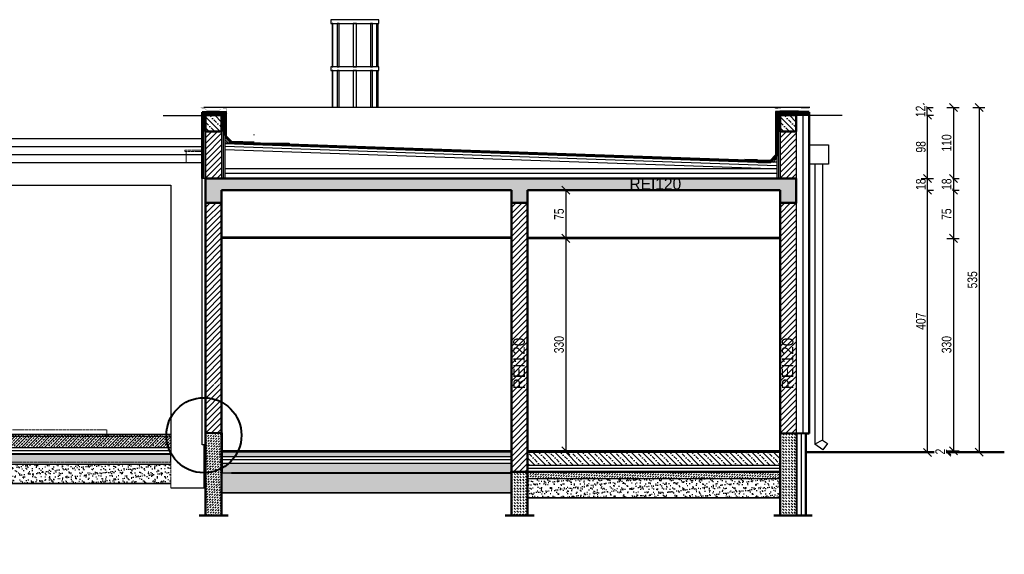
# Model space of a CAD drawing. Header units: centimetres. Extents: x 27698 to 42070, y 833 to 13367.
# Tile 18 of 59: x 31496 to 33024, y 2356 to 3186. Entities that reach past the tile are written whole.
import ezdxf

# ---------------------------------------------------------------- set-up
doc = ezdxf.new("R2010")
doc.units = ezdxf.units.CM
doc.header["$LTSCALE"] = 0.1
for name, pattern in [('2', [2, 1.5, -0.5]), ('DASHED2', [9.525, 6.35, -3.175]), ('IZOLACJA_WODOODPORNA_0.25', [15, 7.5, -7.5])]:
    doc.linetypes.add(name, pattern=pattern)
for name, color, linetype in [('A-ELEWACJE', 3, 'Continuous'), ('A-Elewacje_wypełnienia', 7, 'Continuous'), ('A-obróbki', 7, 'Continuous'), ('A_Ściany istniejące', 9, 'Continuous'), ('CKIZOLACJE', 2, 'Continuous'), ('CKPODLOGA_STR', 7, 'Continuous'), ('CKPRZEKROJ', 7, 'Continuous'), ('CKSCIANY_KRESK', 254, 'Continuous'), ('p.poz.', 240, 'Continuous')]:
    doc.layers.add(name, color=color, linetype=linetype)
doc.layers.add('A-Wyburzenia', color=35, linetype='DASHED2', lineweight=0)
doc.layers.add('CKSCIANY_PRZEKR', color=6, linetype='Continuous', lineweight=50)
doc.layers.add('REV', color=20, linetype='Continuous', lineweight=40, plot=False)
doc.styles.get("Standard").update_dxf_attribs({"font": 'ic-simplex.shx', "width": 0.8})
doc.styles.add('WS_ARIAL', font='ReemKufi-Regular.ttf', dxfattribs={"height": 12})
doc.linetypes.add('IZOLACJA_CIEPLNA_OS', pattern='A,0.001,[220,CADKON.SHX,S=0.05,R=0,X=0,Y=0],-1,[220,CADKON.SHX,S=0.05,R=180,X=1,Y=0],-1', length=2.001)
doc.dimstyles.new('Kopia2 CADKON cm', dxfattribs={"dimscale": 5, "dimtxt": 3, "dimasz": 2.5, "dimexe": 1.8, "dimexo": 5, "dimgap": 0.6, "dimtad": 1, "dimrnd": 0.5, "dimtxsty": 'Standard', "dimblk1": 'OBLIQUE', "dimblk2": 'OBLIQUE', "dimsah": 1, "dimcen": 2.5, "dimadec": 1, "dimazin": 2, "dimtfac": 1, "dimtix": 1, "dimtmove": 2, "dimatfit": 3, "dimldrblk": 'OPEN30', "dimfxl": 2, "dimfxlon": 1, "dimtfill": 1, "dimtolj": 1, "dimarcsym": 0})

# ---------------------------------------------------------------- blocks, each defined once
blk = doc.blocks.new('A$7E88ED2232A4')
at = {"layer": 'A-Wyburzenia', "ltscale": 2}
blk.add_line((2151, -425.1), (25, -425.1), dxfattribs=at)
blk.add_lwpolyline([(2202, 17.2), (2202, 19.2), (2173, 19.2), (2173, 17.2)], close=True, dxfattribs=at)
for points in [[(2175, 0), (2175, 17.2)], [(1876.6, -425.1), (1876.6, -415.1), (2051.6, -415.1), (2051.6, -425.1)], [(2151, -504.7), (2151, -465.1), (24, -465.1)]]:
    blk.add_lwpolyline(points, dxfattribs=at)
at = {"layer": 'A_Ściany istniejące'}
for p, q in [((2200, -438.1), (2200, 17.2)), ((24, -35.1), (2151, -35.1)), ((2151, -35.1), (2151, -425.1)), ((2203, -438.1), (2200, -438.1)), ((2203, -504.7), (2203, -438.1))]:
    blk.add_line(p, q, dxfattribs=at)
at = {"layer": 'A_Ściany istniejące', "linetype": 'DASHED2'}
blk.add_line((2151, -504.7), (2203, -504.7), dxfattribs=at)
at = {"layer": 'A_Ściany istniejące'}
blk.add_lwpolyline([(2151, -465.1), (2151, -453.1)], dxfattribs=at)
at = {"layer": 'CKPRZEKROJ'}
blk.add_lwpolyline([(-25, 0), (2200, 0)], dxfattribs=at)
blk = doc.blocks.new('_OBLIQUE')
at = {"color": 0, "linetype": 'ByBlock'}
blk.add_line((-0.5, -0.5), (0.5, 0.5), dxfattribs=at)
blk = doc.blocks.new('*D1677')
at = {"layer": 'A-ELEWACJE', "color": 0, "lineweight": -2}
for p, q in [((32353.5, 2921.2), (32334.5, 2921.2)), ((32343.5, 2921.2), (32343.5, 2846.2)), ((32353.5, 2846.2), (32334.5, 2846.2))]:
    blk.add_line(p, q, dxfattribs=at)
at = {"layer": 'A-ELEWACJE', "color": 0, "lineweight": -2, "xscale": 12.5, "yscale": 12.5, "zscale": 12.5}
for p, rotation in [((32343.5, 2921.2), 90), ((32343.5, 2846.2), 270)]:
    blk.add_blockref('_OBLIQUE', p, dxfattribs=dict(at, rotation=rotation))
at = {"layer": 'A-ELEWACJE', "color": 0, "insert": (32333, 2883.7), "char_height": 15, "attachment_point": 5, "rotation": 90, "bg_fill": 3, "box_fill_scale": 1.1, "bg_fill_color": 256, "bg_fill_true_color": 13158600, "bg_fill_transparency": 0}
blk.add_mtext('\\A1;75', dxfattribs=at)
blk = doc.blocks.new('_Open30')
at = {"color": 0, "linetype": 'ByBlock', "lineweight": -2}
for p, q in [((-1, 0.27), (0, 0)), ((0, 0), (-1, -0.27)), ((0, 0), (-1, 0))]:
    blk.add_line(p, q, dxfattribs=at)
blk = doc.blocks.new('*D1678')
at = {"layer": 'A-ELEWACJE', "color": 0, "lineweight": -2}
for p, q in [((32353.5, 2846.2), (32334.5, 2846.2)), ((32343.5, 2846.2), (32343.5, 2516.2)), ((32318.5, 2516.2), (32334.5, 2516.2))]:
    blk.add_line(p, q, dxfattribs=at)
at = {"layer": 'A-ELEWACJE', "color": 0, "lineweight": -2, "xscale": 12.5, "yscale": 12.5, "zscale": 12.5}
for p, rotation in [((32343.5, 2846.2), 90), ((32343.5, 2516.2), 270)]:
    blk.add_blockref('_OBLIQUE', p, dxfattribs=dict(at, rotation=rotation))
at = {"layer": 'A-ELEWACJE', "color": 0, "insert": (32333, 2681.2), "char_height": 15, "attachment_point": 5, "rotation": 90, "bg_fill": 3, "box_fill_scale": 1.1, "bg_fill_color": 256, "bg_fill_true_color": 13158600, "bg_fill_transparency": 0}
blk.add_mtext('\\A1;330', dxfattribs=at)
blk = doc.blocks.new('*D2787')
at = {"layer": 'A-ELEWACJE', "color": 0, "lineweight": -2}
for p, q in [((32895.2, 2921.2), (32914.2, 2921.2)), ((32905.2, 2513.7), (32905.2, 2921.2)), ((32895.2, 2513.7), (32914.2, 2513.7))]:
    blk.add_line(p, q, dxfattribs=at)
at = {"layer": 'A-ELEWACJE', "color": 0, "lineweight": -2, "xscale": 12.5, "yscale": 12.5, "zscale": 12.5}
for p, rotation in [((32905.2, 2921.2), 90), ((32905.2, 2513.7), 270)]:
    blk.add_blockref('_OBLIQUE', p, dxfattribs=dict(at, rotation=rotation))
at = {"layer": 'A-ELEWACJE', "color": 0, "insert": (32894.7, 2717.5), "char_height": 15, "attachment_point": 5, "rotation": 90, "bg_fill": 3, "box_fill_scale": 1.1, "bg_fill_color": 256, "bg_fill_true_color": 13158600, "bg_fill_transparency": 0}
blk.add_mtext('\\A1;407', dxfattribs=at)
blk = doc.blocks.new('*D2788')
at = {"layer": 'A-ELEWACJE', "color": 0, "lineweight": -2}
for p, q in [((32895.2, 2939.2), (32914.2, 2939.2)), ((32905.2, 2921.2), (32905.2, 2939.2)), ((32895.2, 2921.2), (32914.2, 2921.2))]:
    blk.add_line(p, q, dxfattribs=at)
at = {"layer": 'A-ELEWACJE', "color": 0, "lineweight": -2, "xscale": 12.5, "yscale": 12.5, "zscale": 12.5}
for p, rotation in [((32905.2, 2939.2), 270), ((32905.2, 2921.2), 90)]:
    blk.add_blockref('_OBLIQUE', p, dxfattribs=dict(at, rotation=rotation))
at = {"layer": 'A-ELEWACJE', "color": 0, "insert": (32894.7, 2930.2), "char_height": 15, "attachment_point": 5, "rotation": 90, "bg_fill": 3, "box_fill_scale": 1.1, "bg_fill_color": 256, "bg_fill_true_color": 13158600, "bg_fill_transparency": 0}
blk.add_mtext('\\A1;18', dxfattribs=at)
blk = doc.blocks.new('*D2789')
at = {"layer": 'A-ELEWACJE', "color": 0, "lineweight": -2}
for p, q in [((32895.2, 3037.2), (32914.2, 3037.2)), ((32905.2, 2939.2), (32905.2, 3037.2)), ((32895.2, 2939.2), (32914.2, 2939.2))]:
    blk.add_line(p, q, dxfattribs=at)
at = {"layer": 'A-ELEWACJE', "color": 0, "lineweight": -2, "xscale": 12.5, "yscale": 12.5, "zscale": 12.5}
for p, rotation in [((32905.2, 3037.2), 90), ((32905.2, 2939.2), 270)]:
    blk.add_blockref('_OBLIQUE', p, dxfattribs=dict(at, rotation=rotation))
at = {"layer": 'A-ELEWACJE', "color": 0, "insert": (32894.7, 2988.2), "char_height": 15, "attachment_point": 5, "rotation": 90, "bg_fill": 3, "box_fill_scale": 1.1, "bg_fill_color": 256, "bg_fill_true_color": 13158600, "bg_fill_transparency": 0}
blk.add_mtext('\\A1;98', dxfattribs=at)
blk = doc.blocks.new('*D2790')
at = {"layer": 'A-ELEWACJE', "color": 0, "lineweight": -2}
for p, q in [((32935.2, 3049.4), (32954.2, 3049.4)), ((32945.2, 3049.4), (32945.2, 2939.2)), ((32935.2, 2939.2), (32954.2, 2939.2))]:
    blk.add_line(p, q, dxfattribs=at)
at = {"layer": 'A-ELEWACJE', "color": 0, "lineweight": -2, "xscale": 12.5, "yscale": 12.5, "zscale": 12.5}
for p, rotation in [((32945.2, 3049.4), 90), ((32945.2, 2939.2), 270)]:
    blk.add_blockref('_OBLIQUE', p, dxfattribs=dict(at, rotation=rotation))
at = {"layer": 'A-ELEWACJE', "color": 0, "insert": (32934.7, 2994.3), "char_height": 15, "attachment_point": 5, "rotation": 90, "bg_fill": 3, "box_fill_scale": 1.1, "bg_fill_color": 256, "bg_fill_true_color": 13158600, "bg_fill_transparency": 0}
blk.add_mtext('\\A1;110', dxfattribs=at)
blk = doc.blocks.new('*D2791')
at = {"layer": 'A-ELEWACJE', "color": 0, "lineweight": -2}
for p, q in [((32935.2, 2921.2), (32954.2, 2921.2)), ((32945.2, 2921.2), (32945.2, 2846.2)), ((32935.2, 2846.2), (32954.2, 2846.2))]:
    blk.add_line(p, q, dxfattribs=at)
at = {"layer": 'A-ELEWACJE', "color": 0, "lineweight": -2, "xscale": 12.5, "yscale": 12.5, "zscale": 12.5}
for p, rotation in [((32945.2, 2921.2), 90), ((32945.2, 2846.2), 270)]:
    blk.add_blockref('_OBLIQUE', p, dxfattribs=dict(at, rotation=rotation))
at = {"layer": 'A-ELEWACJE', "color": 0, "insert": (32934.7, 2883.7), "char_height": 15, "attachment_point": 5, "rotation": 90, "bg_fill": 3, "box_fill_scale": 1.1, "bg_fill_color": 256, "bg_fill_true_color": 13158600, "bg_fill_transparency": 0}
blk.add_mtext('\\A1;75', dxfattribs=at)
blk = doc.blocks.new('*D2792')
at = {"layer": 'A-ELEWACJE', "color": 0, "lineweight": -2}
for p, q in [((32935.2, 2939.2), (32954.2, 2939.2)), ((32945.2, 2939.2), (32945.2, 2921.2)), ((32935.2, 2921.2), (32954.2, 2921.2))]:
    blk.add_line(p, q, dxfattribs=at)
at = {"layer": 'A-ELEWACJE', "color": 0, "lineweight": -2, "xscale": 12.5, "yscale": 12.5, "zscale": 12.5}
for p, rotation in [((32945.2, 2939.2), 270), ((32945.2, 2921.2), 90)]:
    blk.add_blockref('_OBLIQUE', p, dxfattribs=dict(at, rotation=rotation))
at = {"layer": 'A-ELEWACJE', "color": 0, "insert": (32934.7, 2930.2), "char_height": 15, "attachment_point": 5, "rotation": 90, "bg_fill": 3, "box_fill_scale": 1.1, "bg_fill_color": 256, "bg_fill_true_color": 13158600, "bg_fill_transparency": 0}
blk.add_mtext('\\A1;18', dxfattribs=at)
blk = doc.blocks.new('*D2793')
at = {"layer": 'A-ELEWACJE', "color": 0, "lineweight": -2}
for p, q in [((32935.2, 2846.2), (32954.2, 2846.2)), ((32945.2, 2846.2), (32945.2, 2516.2)), ((32935.2, 2516.2), (32954.2, 2516.2))]:
    blk.add_line(p, q, dxfattribs=at)
at = {"layer": 'A-ELEWACJE', "color": 0, "lineweight": -2, "xscale": 12.5, "yscale": 12.5, "zscale": 12.5}
for p, rotation in [((32945.2, 2846.2), 90), ((32945.2, 2516.2), 270)]:
    blk.add_blockref('_OBLIQUE', p, dxfattribs=dict(at, rotation=rotation))
at = {"layer": 'A-ELEWACJE', "color": 0, "insert": (32934.7, 2681.2), "char_height": 15, "attachment_point": 5, "rotation": 90, "bg_fill": 3, "box_fill_scale": 1.1, "bg_fill_color": 256, "bg_fill_true_color": 13158600, "bg_fill_transparency": 0}
blk.add_mtext('\\A1;330', dxfattribs=at)
blk = doc.blocks.new('*D2794')
at = {"layer": 'A-ELEWACJE', "color": 0, "lineweight": -2}
for p, q in [((32925.2, 2516.2), (32944.2, 2516.2)), ((32925.2, 2514.2), (32944.2, 2514.2)), ((32935.2, 2516.2), (32935.2, 2514.2))]:
    blk.add_line(p, q, dxfattribs=at)
at = {"layer": 'A-ELEWACJE', "color": 0, "lineweight": -2, "xscale": 12.5, "yscale": 12.5, "zscale": 12.5}
for p, rotation in [((32935.2, 2516.2), 270), ((32935.2, 2514.2), 90)]:
    blk.add_blockref('_OBLIQUE', p, dxfattribs=dict(at, rotation=rotation))
at = {"layer": 'A-ELEWACJE', "color": 0, "insert": (32924.7, 2515.2), "char_height": 15, "attachment_point": 5, "rotation": 90, "bg_fill": 3, "box_fill_scale": 1.1, "bg_fill_color": 256, "bg_fill_true_color": 13158600, "bg_fill_transparency": 0}
blk.add_mtext('\\A1;2', dxfattribs=at)
blk = doc.blocks.new('*D2795')
at = {"layer": 'A-ELEWACJE', "color": 0, "lineweight": -2}
for p, q in [((32975.2, 3049.4), (32994.2, 3049.4)), ((32985.2, 3049.4), (32985.2, 2514.2)), ((32975.2, 2514.2), (32994.2, 2514.2))]:
    blk.add_line(p, q, dxfattribs=at)
at = {"layer": 'A-ELEWACJE', "color": 0, "lineweight": -2, "xscale": 12.5, "yscale": 12.5, "zscale": 12.5}
for p, rotation in [((32985.2, 3049.4), 90), ((32985.2, 2514.2), 270)]:
    blk.add_blockref('_OBLIQUE', p, dxfattribs=dict(at, rotation=rotation))
at = {"layer": 'A-ELEWACJE', "color": 0, "insert": (32974.7, 2781.8), "char_height": 15, "attachment_point": 5, "rotation": 90, "bg_fill": 3, "box_fill_scale": 1.1, "bg_fill_color": 256, "bg_fill_true_color": 13158600, "bg_fill_transparency": 0}
blk.add_mtext('\\A1;535', dxfattribs=at)
blk = doc.blocks.new('*D2839')
at = {"layer": 'A-ELEWACJE', "color": 0, "lineweight": -2}
for p, q in [((32894.7, 3049.4), (32913.7, 3049.4)), ((32904.7, 3037.2), (32904.7, 3049.4)), ((32894.7, 3037.2), (32913.7, 3037.2))]:
    blk.add_line(p, q, dxfattribs=at)
at = {"layer": 'A-ELEWACJE', "color": 0, "lineweight": -2, "xscale": 12.5, "yscale": 12.5, "zscale": 12.5}
for p, rotation in [((32904.7, 3049.4), 270), ((32904.7, 3037.2), 90)]:
    blk.add_blockref('_OBLIQUE', p, dxfattribs=dict(at, rotation=rotation))
at = {"layer": 'A-ELEWACJE', "color": 0, "insert": (32894.2, 3043.3), "char_height": 15, "attachment_point": 5, "rotation": 90, "bg_fill": 3, "box_fill_scale": 1.1, "bg_fill_color": 256, "bg_fill_true_color": 13158600, "bg_fill_transparency": 0}
blk.add_mtext('\\A1;12', dxfattribs=at)

msp = doc.modelspace()

# ---------------------------------------------------------------- hatches: boundary and pattern name
at = {"layer": 'A-Elewacje_wypełnienia'}
h = msp.add_hatch(dxfattribs=at)
h.set_pattern_fill('STONE', color=256, scale=1.5, style=0)
h.set_pattern_definition([(45, (0, -458.134), (-0.26516504, 3.97747564), [3, -2.25])])
h.paths.add_polyline_path([(31784.762, 2543.206), (31809.262, 2543.205), (31809.219, 2416.206), (31784.719, 2416.206)])
h.paths.add_polyline_path([(31784.262, 2543.206), (31809.262, 2543.206), (31809.236, 2543.206), (31784.236, 2543.206)])
at = {"layer": 'A-Elewacje_wypełnienia', "transparency": 33554661}
h = msp.add_hatch(dxfattribs=at)
h.set_pattern_fill('STONE', color=256, scale=1.5, angle=180, style=0, double=1)
h.set_pattern_definition([(45, (27221.0316, 39349.8947), (-0.26516504, 3.97747564), [3, -2.25])])
h.paths.add_polyline_path([(31810.236, 2514.206), (31810.236, 2507.186), (32259.236, 2507.186), (32259.236, 2514.206)])
h = msp.add_hatch(dxfattribs=at)
h.set_pattern_fill('STONE', color=256, scale=1.5, angle=180, style=0, double=1)
h.set_pattern_definition([(45, (27221.0316, 39332.8747), (-0.26516504, 3.97747564), [3, -2.25])])
h.paths.add_polyline_path([(31810.236, 2497.186), (31810.236, 2482.186), (32259.236, 2482.186), (32259.236, 2497.186)])
h = msp.add_hatch(dxfattribs=at)
h.set_pattern_fill('AR-SAND', color=256, scale=0.2, angle=180, style=0, double=1)
h.set_pattern_definition([(37.5, (27221.0316, 39331.875), (-0.3200063, 9.7882647), [0, -7.7216, 0, -8.636, 0, -8.255]), (7.5, (27221.032, 39331.875), (8.9904657, 14.336502), [0, -4.1656, 0, -6.9596, 0, -2.667]), (327.5, (27214.783, 39331.875), (15.8198474, 0.0287437), [0, -2.54, 0, -9.144, 0, -11.938]), (317.5, (27214.783, 39331.875), (15.271129, 4.4585865), [0, -1.27, 0, -5.9944, 0, -6.858])])
h.paths.add_polyline_path([(31809.236, 2481.166), (31809.236, 2451.166), (32259.236, 2451.166), (32259.236, 2481.166)])
h = msp.add_hatch(dxfattribs=at)
h.set_pattern_fill('STONE', color=256, scale=1.5, angle=180, style=0, double=1)
h.set_pattern_definition([(45, (27638.0082, 39318.8747), (-0.26516504, 3.97747564), [3, -2.25])])
h.paths.add_polyline_path([(32284.236, 2483.186), (32284.236, 2473.206), (32676.213, 2473.206), (32676.213, 2483.186)])
h = msp.add_hatch(dxfattribs=at)
h.set_pattern_fill('AR-SAND', color=256, scale=0.2, angle=180, style=0, double=1)
h.set_pattern_definition([(37.5, (27638.008, 39323.895), (-0.3200063, 9.7882647), [0, -7.7216, 0, -8.636, 0, -8.255]), (7.5, (27638.008, 39323.895), (8.9904657, 14.336502), [0, -4.1656, 0, -6.9596, 0, -2.667]), (327.5, (27631.76, 39323.895), (15.8198474, 0.0287437), [0, -2.54, 0, -9.144, 0, -11.938]), (317.5, (27631.76, 39323.895), (15.271129, 4.4585865), [0, -1.27, 0, -5.9944, 0, -6.858])])
h.paths.add_polyline_path([(32284.236, 2473.186), (32284.236, 2443.186), (32676.213, 2443.186), (32676.213, 2473.186)])
at = {"layer": 'CKSCIANY_KRESK', "transparency": 33554661}
h = msp.add_hatch(dxfattribs=at)
h.set_pattern_fill('CONCRETE-BASIC', color=256, scale=3, angle=270, style=0)
h.set_pattern_definition([(315, (27770.943, 28363.125), (8.4852814, 8.4852814), []), (315, (27770.943, 28354.64), (12.727922, 4.2426407), [6, -3, 0, -3])])
h.paths.add_polyline_path([(31809.213, 3037.206), (31809.259, 3012.206), (31784.759, 3012.206), (31784.713, 3037.206)])
h = msp.add_hatch(dxfattribs=at)
h.set_pattern_fill('CONCRETE-BASIC', color=256, scale=3, angle=270, style=0)
h.set_pattern_definition([(315, (28662.92, 28363.125), (8.4852814, 8.4852814), []), (315, (28662.92, 28354.64), (12.727922, 4.2426407), [6, -3, 0, -3])])
h.paths.add_polyline_path([(32701.19, 3037.206), (32701.236, 3012.206), (32676.736, 3012.206), (32676.69, 3037.206)])
at = {"layer": 'CKSCIANY_KRESK', "lineweight": 5, "transparency": 33554687}
h = msp.add_hatch(dxfattribs=at)
h.set_pattern_fill('ANSI31', color=256, scale=2, style=0)
h.set_pattern_definition([(45, (0, -458.134), (-4.490128, 4.490128), [])])
h.paths.add_polyline_path([(31809.213, 3012.206), (31809.259, 2939.206), (31784.759, 2939.206), (31784.713, 3012.206)])
h = msp.add_hatch(dxfattribs=at)
h.set_pattern_fill('ANSI31', color=256, scale=2, style=0)
h.set_pattern_definition([(45, (891.9767, -458.134), (-4.490128, 4.490128), [])])
h.paths.add_polyline_path([(32701.19, 3012.206), (32701.236, 2939.206), (32676.736, 2939.206), (32676.69, 3012.206)])
at = {"layer": 'CKSCIANY_KRESK', "transparency": 33554661}
h = msp.add_hatch(dxfattribs=at)
h.set_pattern_fill('CONCRETE-BASIC', color=256, scale=3, angle=270, style=0)
h.set_pattern_definition([(315, (28725.124, 27838.125), (8.4852814, 8.4852814), []), (315, (28725.124, 27829.64), (12.727922, 4.2426407), [6, -3, 0, -3])])
h.paths.add_polyline_path([(32701.213, 2901.206), (32676.213, 2901.206), (32676.213, 2921.206), (32284.236, 2921.256), (32284.236, 2901.206), (32259.236, 2901.206), (32259.236, 2921.206), (31809.531, 2921.306), (31809.236, 2901.206), (31784.236, 2901.206), (31784.826, 2939.082), (32701.213, 2939.128)])
at = {"layer": 'CKSCIANY_KRESK', "lineweight": 5, "transparency": 33554687}
h = msp.add_hatch(dxfattribs=at)
h.set_pattern_fill('ANSI31', color=256, scale=2, style=0)
h.set_pattern_definition([(45, (12792.962, 1270.4573), (-4.490128, 4.490128), [])])
h.paths.add_polyline_path([(31784.762, 2619.206), (31809.262, 2619.204), (31809.219, 2544.206), (31784.719, 2544.206)])
h.paths.add_polyline_path([(31784.262, 2620.206), (31809.262, 2620.206), (31809.278, 2901.206), (31784.278, 2901.206)])
h = msp.add_hatch(dxfattribs=at)
h.set_pattern_fill('ANSI31', color=256, scale=2, style=0)
h.set_pattern_definition([(45, (13267.962, 1270.4573), (-4.490128, 4.490128), [])])
h.paths.add_polyline_path([(32259.762, 2619.206), (32284.262, 2619.204), (32284.219, 2484.186), (32259.719, 2484.186)])
h.paths.add_polyline_path([(32259.262, 2620.206), (32284.262, 2620.206), (32284.278, 2901.206), (32259.278, 2901.206)])
h = msp.add_hatch(dxfattribs=at)
h.set_pattern_fill('ANSI31', color=256, scale=2, style=0)
h.set_pattern_definition([(45, (13684.939, 1270.4573), (-4.490128, 4.490128), [])])
h.paths.add_polyline_path([(32676.739, 2619.206), (32701.239, 2619.204), (32701.196, 2544.206), (32676.696, 2544.206)])
h.paths.add_polyline_path([(32676.239, 2620.206), (32701.239, 2620.206), (32701.255, 2901.206), (32676.255, 2901.206)])
at = {"layer": 'CKSCIANY_KRESK'}
h = msp.add_hatch(dxfattribs=at)
h.set_pattern_fill('ANSI33', color=256, style=0)
h.set_pattern_definition([(45, (34548.053, 23145.6995), (-4.490128, 4.490128), []), (45, (34552.543, 23145.6995), (-4.490128, 4.490128), [3.175, -1.5875])])
h.paths.add_polyline_path([(31332.236, 2521.706), (31730.236, 2521.706), (31730.236, 2541.706), (31310.236, 2541.706), (31310.236, 2531.706), (31307.236, 2531.706), (31307.236, 2516.706), (31332.236, 2516.706)])
h.paths.add_polyline_path([(31346.236, 2356.706), (31345.236, 2356.706), (31345.236, 2381.706), (31346.236, 2381.706)])
h = msp.add_hatch(dxfattribs=at)
h.set_pattern_fill('DASH', color=256, angle=135, style=0)
h.set_pattern_definition([(135, (-18011.1815, 71459.395), (4e-16, 4.49012806), [3.175, -3.175])])
h.paths.add_polyline_path([(32701.213, 2543.206), (32676.213, 2543.206), (32676.213, 2416.206), (32701.213, 2416.206)])
h = msp.add_hatch(dxfattribs=at)
h.set_pattern_fill('STONE', color=256, scale=1.5, double=1)
h.set_pattern_definition([(45, (34523.053, 23145.6995), (-0.26516504, 3.97747564), [3, -2.25])])
h.paths.add_polyline_path([(31333.236, 2495.686), (31730.236, 2495.686), (31730.236, 2510.686), (31333.236, 2510.686)])
h = msp.add_hatch(dxfattribs=at)
h.set_pattern_fill('AR-SAND', color=256, scale=0.2, double=1)
h.set_pattern_definition([(37.5, (34523.053, 23145.6995), (-0.3200063, 9.7882647), [0, -7.7216, 0, -8.636, 0, -8.255]), (7.5, (34523.053, 23145.7), (8.990466, 14.336502), [0, -4.1656, 0, -6.9596, 0, -2.667]), (327.5, (34516.805, 23145.6995), (15.8198474, 0.0287437), [0, -2.54, 0, -9.144, 0, -11.938]), (317.5, (34516.805, 23145.7), (15.271129, 4.4585865), [0, -1.27, 0, -5.9944, 0, -6.858])])
h.paths.add_polyline_path([(31333.236, 2465.666), (31730.236, 2465.666), (31730.236, 2481.706), (31730.236, 2495.666), (31333.236, 2495.666)])
h = msp.add_hatch(dxfattribs=at)
h.set_pattern_fill('DASH', color=256, angle=135, style=0)
h.set_pattern_definition([(135, (-18428.158, 71402.395), (4e-16, 4.49012806), [3.175, -3.175])])
h.paths.add_polyline_path([(32284.236, 2483.206), (32259.236, 2483.206), (32259.236, 2416.206), (32284.236, 2416.206)])

# ---------------------------------------------------------------- linework, layer by layer
for points in [[(32053.474, 3185.625), (31978.588, 3185.625), (31978.588, 3179.625), (32053.474, 3179.625)], [(31980.588, 3112.525), (31981.854, 3112.525), (31981.854, 3179.625), (31980.588, 3179.625)], [(31988.536, 3112.525), (31991.802, 3112.525), (31991.802, 3179.625), (31988.536, 3179.625)], [(32013.398, 3112.525), (32018.664, 3112.525), (32018.664, 3179.625), (32013.398, 3179.625)], [(32040.233, 3112.525), (32043.5, 3112.525), (32043.5, 3179.625), (32040.233, 3179.625)], [(32051.474, 3112.525), (32050.208, 3112.525), (32050.208, 3179.625), (32051.474, 3179.625)], [(32053.474, 3112.525), (31978.588, 3112.525), (31978.588, 3106.525), (32053.474, 3106.525)]]:
    msp.add_lwpolyline(points, close=True)
for points in [[(31981.854, 3049.353), (31981.854, 3106.525), (31980.588, 3106.525), (31980.588, 3049.353)], [(31991.802, 3049.353), (31991.802, 3106.525), (31988.536, 3106.525), (31988.536, 3049.353)], [(32018.664, 3049.353), (32018.664, 3106.525), (32013.398, 3106.525), (32013.398, 3049.353)], [(32043.5, 3049.353), (32043.5, 3106.525), (32040.233, 3106.525), (32040.233, 3049.353)], [(32050.208, 3049.353), (32050.208, 3106.525), (32051.474, 3106.525), (32051.474, 3049.353)], [(32258.236, 2482.186), (32258.236, 2484.186)]]:
    msp.add_lwpolyline(points)
at = {"layer": 'A-ELEWACJE', "linetype": 'ByBlock', "lineweight": -3}
for p, q in [((32730.213, 2961.463), (32730.213, 2526.794)), ((32742.213, 2961.463), (32742.213, 2533.06))]:
    msp.add_line(p, q, dxfattribs=at)
at = {"layer": 'A-ELEWACJE', "color": 1}
msp.add_line((31809.236, 2516.206), (31809.236, 2829.206), dxfattribs=at)
at = {"layer": 'A-ELEWACJE'}
for p, q in [((32742.213, 2533.06), (32730.213, 2526.794)), ((32742.705, 2518.095), (32730.213, 2526.794)), ((32742.213, 2533.06), (32749.562, 2527.943)), ((32749.562, 2527.943), (32742.705, 2518.095))]:
    msp.add_line(p, q, dxfattribs=at)
at = {"layer": 'A-ELEWACJE', "color": 1, "lineweight": 50}
msp.add_line((33024.221, 2514.206), (32716.195, 2514.206), dxfattribs=at)
at = {"layer": 'A-ELEWACJE', "linetype": 'DASHED2'}
msp.add_lwpolyline([(31718.274, 3036.983), (31779.236, 3036.983)], dxfattribs=at)
at = {"layer": 'A-ELEWACJE', "linetype": 'ByBlock', "lineweight": -3}
msp.add_lwpolyline([(32751.103, 2961.463), (32721.213, 2961.463), (32721.213, 2991.353), (32751.103, 2991.353)], close=True, dxfattribs=at)
at = {"layer": 'A-ELEWACJE'}
msp.add_lwpolyline([(29579.236, 2963.804), (31754.236, 2963.804)], dxfattribs=at)
at = {"layer": 'A-obróbki'}
for points in [[(31817.178, 3040.457, 0.3, 0.3, 0), (31818.178, 3038.969, 0.3, 0.3, 0), (31818.178, 3048.456, 0.3, 0.3, 0), (31776.736, 3049.353, 0.3, 0.3, 0), (31776.736, 3037.644, 0.3, 0.3, 0), (31778.736, 3039.569, 0.3, 0.3, 0)], [(31778.236, 3040.159, 0.3, 0.3, 0), (31778.236, 3048.241, 0.3, 0.3, 0), (31782.588, 3048.241, 0.3, 0.3, 0), (31786.123, 3044.706, 0.3, 0.3, 0), (31805.407, 3044.706, 0.3, 0.3, 0), (31807.942, 3047.437, 0.3, 0.3, 0), (31817.178, 3047.322, 0.3, 0.3, 0), (31817.178, 3041.035, 0.3, 0.3, 0)], [(32669.127, 3040.242, 0.3, 0.3, 0), (32667.713, 3038.328, 0.3, 0.3, 0), (32667.713, 3048.231, 0.3, 0.3, 0), (32722.532, 3049.353, 0.3, 0.3, 0), (32722.532, 3037.428, 0.3, 0.3, 0), (32720.606, 3039.354, 0.3, 0.3, 0)], [(32721.532, 3040.159, 0.3, 0.3, 0), (32721.532, 3048.241, 0.3, 0.3, 0), (32708.595, 3048.241, 0.3, 0.3, 0), (32705.059, 3044.706, 0.3, 0.3, 0), (32675.483, 3044.706, 0.3, 0.3, 0), (32672.948, 3047.241, 0.3, 0.3, 0), (32668.713, 3047.241, 0.3, 0.3, 0), (32668.713, 3041.035, 0.3, 0.3, 0)]]:
    msp.add_lwpolyline(points, format="xyseb", dxfattribs=at)
at = {"layer": 'CKIZOLACJE'}
for p, q in [((31809.236, 3037.206), (31779.236, 3037.206)), ((32676.213, 3037.206), (32701.213, 3037.206)), ((32671.213, 2954.206), (31814.236, 2954.206)), ((32671.213, 2964.196), (32661.402, 2964.199))]:
    msp.add_line(p, q, dxfattribs=at)
at = {"layer": 'CKIZOLACJE', "linetype": 'IZOLACJA_CIEPLNA_OS', "ltscale": 1.4}
for p, q in [((31781.736, 3037.206), (31781.736, 2939.206)), ((31811.736, 3037.206), (31811.736, 2939.206)), ((32673.713, 3037.206), (32673.713, 2939.206)), ((31820.348, 2993.642), (31814.236, 2999.755)), ((32664.875, 2964.136), (32671.213, 2970.476))]:
    msp.add_line(p, q, dxfattribs=at)
at = {"layer": 'CKIZOLACJE', "linetype": 'IZOLACJA_CIEPLNA_OS', "ltscale": 5}
for p, q in [((32671.213, 2946.706), (31814.236, 2946.706)), ((32708.695, 2543.206), (32708.695, 2416.206))]:
    msp.add_line(p, q, dxfattribs=at)
at = {"layer": 'CKIZOLACJE', "linetype": 'IZOLACJA_WODOODPORNA_0.25'}
for points in [[(31779.236, 3042.71, 1, 1, 0), (31815.736, 3042.71, 1, 1, 0), (31815.736, 3004.887, 1, 1, 0), (31824.649, 2995.972, 1, 1, 0), (31859.81, 2994.762, 0, 0, 0)], [(31814.736, 3017.338, 1, 1, 0), (31814.736, 3003.473, 1, 1, 0), (31824.243, 2993.964, 1, 1, 0), (31824.852, 2993.985, 0, 0, 0)], [(31815.736, 3015.536, 1, 1, 0), (31815.736, 3003.887, 1, 1, 0), (31824.645, 2994.977, 1, 1, 0), (31824.852, 2994.984, 0, 0, 0)], [(32660.597, 2964.706, 1, 1, 0), (32642.552, 2964.706, 1, 1, 0), (32640.3, 2965.436, 1, 1, 0), (31824.046, 2994.009, 0, 0, 0)], [(32660.597, 2965.706, 1, 1, 0), (32642.71, 2965.706, 1, 1, 0), (32640.476, 2966.431, 1, 1, 0), (31824.887, 2994.98, 0, 0, 0)], [(32670.713, 2988.083, 1, 1, 0), (32670.713, 2974.219, 1, 1, 0), (32661.206, 2964.71, 1, 1, 0), (32660.597, 2964.731, 0, 0, 0)], [(32669.713, 2986.282, 1, 1, 0), (32669.713, 2974.633, 1, 1, 0), (32660.804, 2965.722, 1, 1, 0), (32660.597, 2965.73, 0, 0, 0)], [(32642.868, 2966.706, 1, 1, 0), (32642.868, 2966.706, 1, 1, 0), (32640.651, 2967.425, 1, 1, 0), (32621.213, 2968.109, 0, 0, 0)], [(31809.736, 2481.686, 1, 1, 0), (31809.736, 2543.706, 1, 1, 0), (31784.236, 2543.706, 0, 0, 0)], [(32258.236, 2483.686, 1, 1, 0), (32675.713, 2483.686, 1, 1, 0), (32675.713, 2543.706, 1, 1, 0), (32721.213, 2543.706, 1, 1, 0)], [(32701.713, 2416.206, 1, 1, 0), (32701.713, 2543.706, 1, 1, 0)], [(32258.736, 2484.186, 1, 1, 0), (32258.736, 2481.686, 1, 1, 0), (31809.236, 2481.686, 0, 0, 0)]]:
    msp.add_lwpolyline(points, format="xyseb", dxfattribs=at)
at = {"layer": 'CKIZOLACJE', "linetype": 'IZOLACJA_WODOODPORNA_0.25', "ltscale": 0.8}
msp.add_lwpolyline([(32721.236, 3042.706, 1, 1, 0), (32669.713, 3042.706, 1, 1, 0), (32669.713, 2975.633, 1, 1, 0), (32660.8, 2966.718, 1, 1, 0), (32642.713, 2966.706, 0, 0, 0)], format="xyseb", dxfattribs=at)
at = {"layer": 'CKIZOLACJE', "linetype": 'IZOLACJA_CIEPLNA_OS', "ltscale": 1.4}
for points in [[(31814.236, 3039.706), (31779.236, 3039.706)], [(32671.213, 3039.706), (32721.213, 3039.706)]]:
    msp.add_lwpolyline(points, dxfattribs=at)
at = {"layer": 'CKIZOLACJE'}
for points in [[(31814.236, 3037.206), (31779.236, 3037.206)], [(32671.213, 3037.206), (32721.213, 3037.206)], [(31814.236, 3005.856), (31814.236, 2939.206)], [(29534.236, 2988.804), (31779.236, 2988.804)], [(31814.236, 2993.856), (31914.236, 2993.856), (31914.236, 2990.856)], [(32660.985, 2954.206), (31814.236, 2983.85)], [(32671.213, 2980.782), (32671.213, 2939.206)], [(31784.236, 2939.206), (31779.236, 2939.206)]]:
    msp.add_lwpolyline(points, dxfattribs=at)
at = {"layer": 'CKIZOLACJE', "linetype": 'IZOLACJA_CIEPLNA_OS', "ltscale": 6}
msp.add_lwpolyline([(32711.213, 3037.206), (32711.213, 2543.206)], dxfattribs=at)
at = {"layer": 'CKIZOLACJE', "linetype": 'IZOLACJA_CIEPLNA_OS', "ltscale": 3}
for points in [[(32671.213, 2958.851), (31814.236, 2988.853)], [(31332.236, 2516.706), (31730.236, 2516.66)], [(32259.236, 2502.186), (31810.236, 2502.186)], [(32284.236, 2489.206), (32675.213, 2489.206)]]:
    msp.add_lwpolyline(points, dxfattribs=at)
at = {"layer": 'CKIZOLACJE', "linetype": 'IZOLACJA_CIEPLNA_OS', "ltscale": 5}
msp.add_lwpolyline([(29554.236, 2976.304), (31779.236, 2976.304)], dxfattribs=at)
at = {"layer": 'CKIZOLACJE', "linetype": 'IZOLACJA_WODOODPORNA_0.25', "ltscale": 0.5}
msp.add_lwpolyline([(31205.236, 2356.206), (31345.736, 2356.206), (31345.736, 2382.206), (31332.736, 2382.206), (31332.736, 2511.186), (31730.236, 2511.186)], dxfattribs=at)
at = {"layer": 'CKIZOLACJE', "linetype": 'IZOLACJA_WODOODPORNA_0.25', "ltscale": 10}
for points in [[(32259.236, 2507.196, 0.02, 0.02, 0), (31810.236, 2507.196, 0, 0, 0)], [(32284.236, 2494.216, 0.02, 0.02, 0), (32676.213, 2494.216, 0, 0, 0)]]:
    msp.add_lwpolyline(points, format="xyseb", dxfattribs=at)
at = {"layer": 'CKPODLOGA_STR', "color": 6, "lineweight": 35}
for p, q in [((31310.236, 2541.706), (31730.236, 2541.706)), ((31332.236, 2465.666), (31730.236, 2465.666))]:
    msp.add_line(p, q, dxfattribs=at)
at = {"layer": 'CKPODLOGA_STR', "color": 7, "ltscale": 10}
for p, q in [((31810.236, 2544.206), (31784.236, 2544.206)), ((31809.236, 2543.206), (31784.236, 2543.206)), ((31810.236, 2544.206), (31810.236, 2482.186)), ((32675.213, 2544.206), (32675.213, 2484.186)), ((32675.213, 2544.206), (32721.213, 2544.206)), ((32676.213, 2543.206), (32721.213, 2543.206)), ((32702.213, 2544.206), (32702.213, 2416.206)), ((32259.236, 2514.206), (31810.236, 2514.206)), ((32259.236, 2507.206), (31810.236, 2507.206)), ((32259.236, 2507.186), (31810.236, 2507.186)), ((32284.236, 2514.206), (32675.213, 2514.206)), ((31810.236, 2497.186), (32259.236, 2497.186)), ((32284.236, 2494.226), (32676.213, 2494.226)), ((32284.236, 2494.206), (32676.213, 2494.206)), ((32284.236, 2494.206), (32675.213, 2494.206)), ((31809.236, 2482.186), (32137.283, 2482.186)), ((32258.236, 2482.186), (31824.283, 2482.186)), ((32259.236, 2481.186), (31824.283, 2481.186)), ((32675.213, 2484.186), (32258.236, 2484.186)), ((32258.236, 2483.206), (32675.213, 2483.206)), ((32676.213, 2483.186), (32258.236, 2483.186)), ((32284.236, 2473.206), (32676.213, 2473.206)), ((32284.236, 2473.206), (32676.213, 2473.206))]:
    msp.add_line(p, q, dxfattribs=at)
at = {"layer": 'CKPODLOGA_STR', "color": 7}
for p, q in [((31307.236, 2521.706), (31730.236, 2521.706)), ((31332.236, 2495.666), (31730.236, 2495.701))]:
    msp.add_line(p, q, dxfattribs=at)
at = {"layer": 'CKPODLOGA_STR', "color": 6, "lineweight": 35, "ltscale": 10}
for p, q in [((32284.236, 2516.206), (32420.668, 2516.206)), ((32259.236, 2451.166), (31809.236, 2451.166)), ((32284.236, 2443.186), (32676.213, 2443.186))]:
    msp.add_line(p, q, dxfattribs=at)
at = {"layer": 'CKPODLOGA_STR', "color": 7, "ltscale": 10}
for points in [[(31779.236, 3043.21), (31816.236, 3043.21), (31816.236, 3005.094), (31824.852, 2996.477)], [(31784.236, 3042.206), (31815.236, 3042.206), (31815.236, 3003.68), (31824.446, 2994.468), (31824.852, 2994.483)], [(32721.236, 3043.206), (32669.213, 3043.206), (32669.213, 2975.84), (32660.597, 2967.222)], [(32721.236, 3042.206), (32670.213, 3042.206), (32670.213, 2974.426), (32661.003, 2965.214), (32660.597, 2965.228)], [(31814.236, 3010.036), (31814.236, 3003.266), (31824.046, 2993.454), (31824.887, 2993.483)], [(31815.236, 3010.036), (31815.236, 3003.68), (31824.446, 2994.468), (31824.852, 2994.483)], [(31816.236, 3010.036), (31816.236, 3004.094), (31824.848, 2995.481), (31824.852, 2995.481)], [(31816.236, 3004.094), (31824.869, 2995.46)], [(31859.81, 2995.262), (31824.842, 2996.487)], [(31859.81, 3006.262), (31859.81, 3007.262)], [(32660.597, 2965.206), (32642.631, 2965.206), (32640.388, 2965.934), (31824.046, 2994.513)], [(32660.597, 2966.206), (32642.789, 2966.206), (32640.563, 2966.928), (31824.887, 2995.484)], [(32670.213, 2980.782), (32670.213, 2974.426), (32661.003, 2965.214), (32660.597, 2965.228)], [(32669.213, 2980.782), (32669.213, 2974.84), (32660.601, 2966.227), (32660.597, 2966.227)], [(32642.947, 2967.206), (32640.738, 2967.922), (32621.213, 2968.606)], [(32660.58, 2966.206), (32642.789, 2966.206)], [(32660.597, 2967.206), (32642.796, 2967.206)], [(32669.213, 2974.84), (32660.58, 2966.206)], [(32660.597, 2964.206), (32642.473, 2964.206)], [(32660.597, 2965.206), (32642.631, 2965.206)]]:
    msp.add_lwpolyline(points, dxfattribs=at)
at = {"layer": 'CKPODLOGA_STR', "color": 7}
for points in [[(31730.236, 2541.706), (31730.236, 2511.686), (31332.236, 2511.686), (31332.236, 2381.706), (31345.236, 2381.706), (31345.236, 2356.706), (30955.284, 2356.706)], [(31730.236, 2510.686), (31333.236, 2510.686), (31333.236, 2382.706), (31346.236, 2382.706), (31346.236, 2355.706), (31205.236, 2355.706)]]:
    msp.add_lwpolyline(points, dxfattribs=at)
at = {"layer": 'CKPODLOGA_STR', "color": 6, "lineweight": 35, "ltscale": 10}
for points in [[(32259.236, 2516.206), (31809.236, 2516.206)], [(32284.236, 2516.206), (32676.213, 2516.206)]]:
    msp.add_lwpolyline(points, dxfattribs=at)
at = {"layer": 'CKPRZEKROJ'}
for p, q in [((31784.236, 3037.206), (31784.236, 2939.206)), ((31809.236, 3037.206), (31809.236, 2939.206)), ((32676.213, 3037.206), (32676.213, 2939.206)), ((32701.213, 3037.206), (32701.213, 2416.206))]:
    msp.add_line(p, q, dxfattribs=at)
at = {"layer": 'CKPRZEKROJ', "color": 4}
for p, q in [((32259.236, 2848.206), (31809.236, 2848.206)), ((32259.236, 2846.206), (31809.236, 2846.206)), ((32284.236, 2848.206), (32676.213, 2848.206)), ((32284.236, 2846.206), (32676.213, 2846.206))]:
    msp.add_line(p, q, dxfattribs=at)
at = {"layer": 'CKPRZEKROJ', "color": 3, "linetype": '2', "lineweight": 50, "ltscale": 10}
for p, q in [((31819.236, 2416.206), (31774.236, 2416.206)), ((32294.236, 2416.206), (32249.236, 2416.206)), ((32726.195, 2416.206), (32666.213, 2416.206))]:
    msp.add_line(p, q, dxfattribs=at)
at = {"layer": 'CKPRZEKROJ'}
for points in [[(32722.531, 3049.353), (31781.736, 3049.353)], [(29524.208, 3001.353), (31779.236, 3001.353)]]:
    msp.add_lwpolyline(points, dxfattribs=at)
at = {"layer": 'CKSCIANY_PRZEKR'}
for p, q in [((31779.236, 3042.206), (31779.236, 2939.206)), ((31779.236, 3042.206), (31814.236, 3042.206)), ((31814.236, 3042.206), (31779.236, 3042.206)), ((31814.236, 3042.206), (31814.236, 3005.856)), ((32671.213, 3042.206), (32671.213, 2980.782)), ((32671.213, 3042.206), (32721.213, 3042.206)), ((32721.213, 3042.206), (32721.213, 2543.206)), ((32701.213, 2939.206), (31784.236, 2939.206)), ((31784.236, 2939.206), (31784.236, 2416.206)), ((31809.236, 2921.206), (31809.236, 2416.206)), ((32259.236, 2921.206), (31809.236, 2921.206)), ((32259.236, 2921.206), (32259.236, 2416.206)), ((32284.236, 2921.206), (32284.236, 2416.206)), ((32284.236, 2921.206), (32284.236, 2416.206)), ((32676.213, 2921.206), (32676.213, 2416.206)), ((32716.195, 2543.206), (32716.195, 2416.206))]:
    msp.add_line(p, q, dxfattribs=at)
for points in [[(31784.236, 3037.206), (31809.236, 3037.206), (31809.236, 3012.206), (31784.236, 3012.206)], [(32676.213, 3037.206), (32701.213, 3037.206), (32701.213, 3012.206), (32676.213, 3012.206)]]:
    msp.add_lwpolyline(points, close=True, dxfattribs=at)
for points in [[(32671.213, 2980.782), (32671.213, 2974.012), (32661.402, 2964.199), (32660.597, 2964.206), (32642.473, 2964.206), (32640.213, 2964.939), (31814.236, 2993.856)], [(32701.213, 2939.206), (32701.213, 2921.206)], [(31809.236, 2921.206), (31809.236, 2901.206), (31784.236, 2901.206), (31784.236, 2921.206)], [(32284.236, 2921.206), (32284.236, 2901.206), (32259.236, 2901.206), (32259.236, 2921.206)], [(32701.213, 2921.206), (32701.213, 2901.206), (32676.213, 2901.206), (32676.213, 2921.206)], [(32716.195, 2543.206), (32721.213, 2543.206)]]:
    msp.add_lwpolyline(points, dxfattribs=at)
at = {"layer": 'REV'}
msp.add_circle((31781.699, 2540.527), 58.309, dxfattribs=at)

# ---------------------------------------------------------------- block references
at = {"layer": 'CKIZOLACJE'}
msp.add_blockref('A$7E88ED2232A4', (29579.236, 2963.804), dxfattribs=at)

# ---------------------------------------------------------------- texts
at = {"layer": 'p.poz.', "color": 1, "true_color": 0xff1a1a, "style": 'WS_ARIAL'}
for rotation, p in [(0.067192, (32442.332, 2921.752)), (90.067192, (32279.939, 2611.762))]:
    msp.add_text('REI120', height=18, rotation=rotation, dxfattribs=at).set_placement(p)

# ---------------------------------------------------------------- next in the draw order: dimensions: what is measured, and where the dimension line sits
at = {"layer": 'A-ELEWACJE'}
dim = msp.add_linear_dim(base=(32343.536, 2846.206), p1=(32418.406, 2921.206), p2=(32418.406, 2846.206), angle=90, dimstyle='Kopia2 CADKON cm', override={"dimtxt": 3}, dxfattribs=at)
dim.commit()
dim.dimension.update_dxf_attribs({"geometry": '*D1677', "text_midpoint": (32333.036, 2883.706)})

# ---------------------------------------------------------------- next in the draw order: linework, layer by layer
at = {"layer": 'CKSCIANY_PRZEKR'}
msp.add_line((32676.213, 2921.206), (32284.236, 2921.206), dxfattribs=at)

# ---------------------------------------------------------------- next in the draw order: dimensions: what is measured, and where the dimension line sits
at = {"layer": 'A-ELEWACJE'}
dim = msp.add_linear_dim(base=(32343.536, 2516.206), p1=(32418.406, 2846.206), p2=(32343.536, 2516.206), angle=90, dimstyle='Kopia2 CADKON cm', override={"dimtxt": 3}, dxfattribs=at)
dim.commit()
dim.dimension.update_dxf_attribs({"geometry": '*D1678', "text_midpoint": (32333.036, 2681.206)})

# ---------------------------------------------------------------- next in the draw order: hatches: boundary and pattern name
at = {"layer": 'CKSCIANY_KRESK', "transparency": 33554661}
h = msp.add_hatch(dxfattribs=at)
h.set_pattern_fill('CONCRETE-BASIC', color=256, scale=3, angle=270, style=0)
h.set_pattern_definition([(315, (0, -458.134), (8.4852814, 8.4852814), []), (315, (-2e-15, -466.62), (12.727922, 4.2426407), [6, -3, 0, -3])])
h.paths.add_polyline_path([(32676.213, 2494.226), (32675.213, 2514.206), (32420.668, 2513.206), (32284.236, 2514.206), (32284.236, 2494.226)])

# ---------------------------------------------------------------- next in the draw order: dimensions: what is measured, and where the dimension line sits
at = {"layer": 'A-ELEWACJE'}
dim = msp.add_linear_dim(base=(32905.204, 2921.206), p1=(32675.713, 2513.696), p2=(32676.213, 2921.206), angle=90, text='407', dimstyle='Kopia2 CADKON cm', dxfattribs=at)
dim.commit()
dim.dimension.update_dxf_attribs({"geometry": '*D2787', "text_midpoint": (32894.704, 2717.451)})

# ---------------------------------------------------------------- next in the draw order: dimensions: what is measured, and where the dimension line sits
dim = msp.add_linear_dim(base=(32905.204, 2939.206), p1=(32676.213, 2921.206), p2=(32701.213, 2939.206), angle=90, dimstyle='Kopia2 CADKON cm', override={"dimtmove": 2}, dxfattribs=at)
dim.commit()
dim.dimension.update_dxf_attribs({"geometry": '*D2788', "text_midpoint": (32894.704, 2930.206)})

# ---------------------------------------------------------------- next in the draw order: dimensions: what is measured, and where the dimension line sits
dim = msp.add_linear_dim(base=(32905.204, 3037.206), p1=(32701.213, 2939.206), p2=(32701.213, 3037.206), angle=90, dimstyle='Kopia2 CADKON cm', override={"dimtmove": 2}, dxfattribs=at)
dim.commit()
dim.dimension.update_dxf_attribs({"geometry": '*D2789', "text_midpoint": (32894.704, 2988.206)})

# ---------------------------------------------------------------- next in the draw order: dimensions: what is measured, and where the dimension line sits
dim = msp.add_linear_dim(base=(32945.204, 2939.206), p1=(32701.213, 3049.353), p2=(32701.213, 2939.206), angle=90, dimstyle='Kopia2 CADKON cm', dxfattribs=at)
dim.commit()
dim.dimension.update_dxf_attribs({"geometry": '*D2790', "text_midpoint": (32934.704, 2994.28)})

# ---------------------------------------------------------------- next in the draw order: dimensions: what is measured, and where the dimension line sits
dim = msp.add_linear_dim(base=(32945.204, 2846.206), p1=(32701.213, 2921.206), p2=(32676.213, 2846.206), angle=90, dimstyle='Kopia2 CADKON cm', override={"dimtmove": 2}, dxfattribs=at)
dim.commit()
dim.dimension.update_dxf_attribs({"geometry": '*D2791', "text_midpoint": (32934.704, 2883.706)})

# ---------------------------------------------------------------- next in the draw order: dimensions: what is measured, and where the dimension line sits
for base, p1, p2, picture, middle in [((32945.204, 2921.206), (32701.213, 2939.206), (32701.213, 2921.206), '*D2792', (32934.704, 2930.206)), ((32945.204, 2516.206), (32676.213, 2846.206), (32676.213, 2516.206), '*D2793', (32934.704, 2681.206))]:
    dim = msp.add_linear_dim(base=base, p1=p1, p2=p2, angle=90, dimstyle='Kopia2 CADKON cm', override={"dimtmove": 2}, dxfattribs=at)
    dim.commit()
    dim.dimension.update_dxf_attribs({"geometry": picture, "text_midpoint": middle})

# ---------------------------------------------------------------- next in the draw order: texts
at = {"layer": 'p.poz.', "color": 1, "true_color": 0xff1a1a, "style": 'WS_ARIAL'}
msp.add_text('REI120', height=18, rotation=90.067192, dxfattribs=at).set_placement((32696.916, 2611.762))

# ---------------------------------------------------------------- next in the draw order: dimensions: what is measured, and where the dimension line sits
at = {"layer": 'A-ELEWACJE'}
dim = msp.add_linear_dim(base=(32935.204, 2514.206), p1=(32676.213, 2516.206), p2=(32716.195, 2514.206), angle=90, dimstyle='Kopia2 CADKON cm', override={"dimtmove": 2}, dxfattribs=at)
dim.commit()
dim.dimension.update_dxf_attribs({"geometry": '*D2794', "text_midpoint": (32924.704, 2515.206)})

# ---------------------------------------------------------------- next in the draw order: dimensions: what is measured, and where the dimension line sits
dim = msp.add_linear_dim(base=(32985.204, 2514.206), p1=(32722.531, 3049.353), p2=(32721.236, 2514.206), angle=90, dimstyle='Kopia2 CADKON cm', dxfattribs=at)
dim.commit()
dim.dimension.update_dxf_attribs({"geometry": '*D2795', "text_midpoint": (32974.704, 2781.78)})

# ---------------------------------------------------------------- next in the draw order: dimensions: what is measured, and where the dimension line sits
dim = msp.add_linear_dim(base=(32904.704, 3049.353), p1=(32701.213, 3037.206), p2=(32701.213, 3049.353), angle=90, dimstyle='Kopia2 CADKON cm', dxfattribs=at)
dim.commit()
dim.dimension.update_dxf_attribs({"geometry": '*D2839', "text_midpoint": (32894.204, 3043.28)})

# ---------------------------------------------------------------- next in the draw order: linework, layer by layer
at = {"layer": 'A-ELEWACJE', "linetype": 'DASHED2'}
msp.add_lwpolyline([(32722.436, 3037.206), (32772.693, 3037.206)], dxfattribs=at)

doc.saveas('drawing.dxf')
